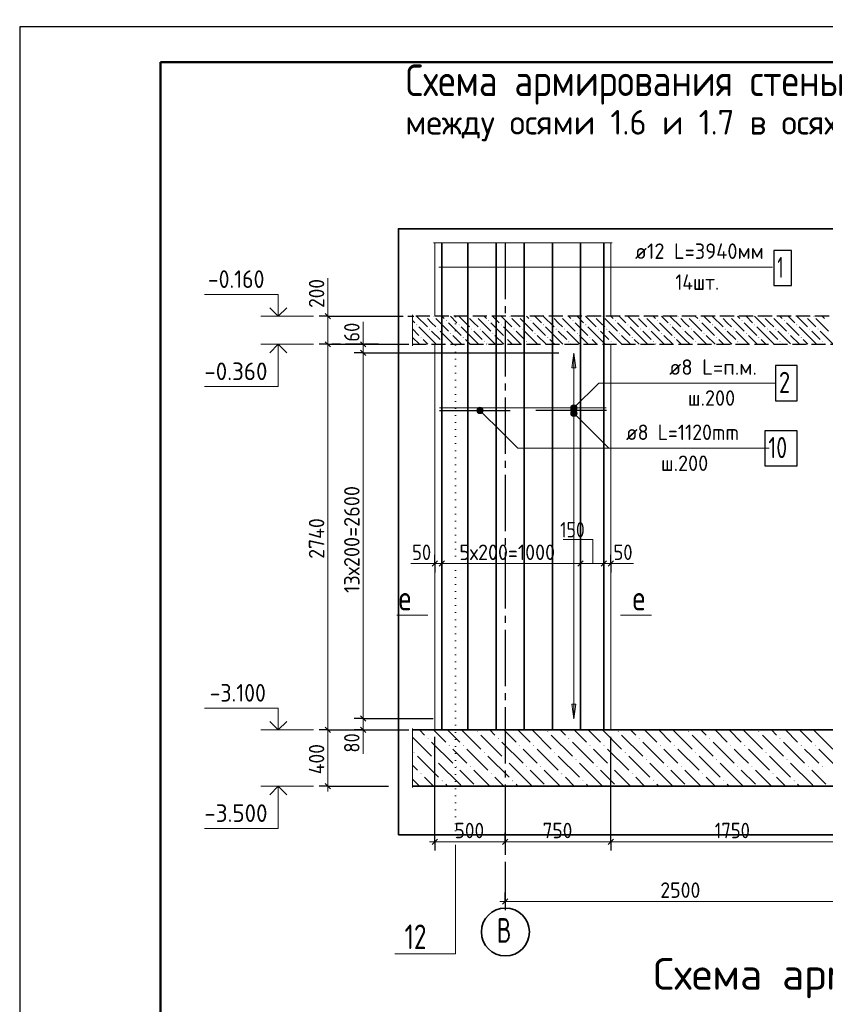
# Model space of a CAD drawing. Header units: millimetres. Extents: x 0 to 50400, y 0 to 35762.
# Tile 7 of 18: x 0 to 13734, y 18968 to 35762. Entities that reach past the tile are written whole.
import ezdxf

# ---------------------------------------------------------------- set-up
doc = ezdxf.new("R2010")
doc.units = ezdxf.units.MM
for name, pattern in [('______2', [324, 240, -84]), ('______5', [1320, 960, -120, 120, -120]), ('______9', [120, 0, -120])]:
    doc.linetypes.add(name, pattern=pattern)
for name, color, linetype, lineweight in [('Standard', 7, 'Continuous', 25), ('Высотные отметки', 7, 'Continuous', 25), ('ЖБ Перекрытие верхний уровень', 7, 'Continuous', 35), ('ЖБ Пилон', 7, 'Continuous', 35), ('ЖБ Плита Фундамента верхний уровень', 7, 'Continuous', 35), ('ЖБ Стена верхний уровень', 7, 'Continuous', 35), ('Заголовок чертежа', 7, 'Continuous', 25), ('Общий02', 7, 'Continuous', 18), ('Позиционная метка линия выноска', 7, 'Continuous', 13), ('Размерная линия_ общее', 7, 'Continuous', 13), ('Сечения символ', 7, 'Continuous', 25)]:
    doc.layers.add(name, color=color, linetype=linetype, lineweight=lineweight)
for name, color, linetype, true_color in [('Оси', 7, '______5', 0x656565), ('Стена фоновая арматура У1', 7, '______2', 0xa0a0a0), ('Стена фоновая арматура Х1', 7, '______2', 0xa0a0a0), ('Стена Хомут', 7, '______2', 0xa0a0a0)]:
    doc.layers.add(name, color=color, linetype=linetype, true_color=true_color)
doc.layers.add('Размерная выноска', color=7, linetype='Continuous')
doc.styles.add('ISOCPEUR', font='txt')

msp = doc.modelspace()

# ---------------------------------------------------------------- hatches: boundary and pattern name
at = {"layer": 'ЖБ Перекрытие верхний уровень', "linetype": 'Continuous', "lineweight": 18, "transparency": 33554687}
for points in [[(6762, 30557), (6770, 30565), (6778, 30557), (6770, 30549)], [(6906, 30701), (6910, 30705), (6918, 30705), (6922, 30701), (6914, 30693)], [(7050, 30701), (7054, 30705), (7062, 30705), (7066, 30701), (7058, 30693)], [(7266, 30629), (7274, 30637), (7282, 30629), (7274, 30621)], [(7482, 30557), (7490, 30565), (7498, 30557), (7490, 30549)], [(7626, 30701), (7630, 30705), (7638, 30705), (7642, 30701), (7634, 30693)], [(7770, 30701), (7774, 30705), (7782, 30705), (7786, 30701), (7778, 30693)], [(7986, 30629), (7994, 30637), (8002, 30629), (7994, 30621)], [(8202, 30557), (8210, 30565), (8218, 30557), (8210, 30549)], [(8346, 30701), (8350, 30705), (8358, 30705), (8362, 30701), (8354, 30693)], [(8490, 30701), (8494, 30705), (8502, 30705), (8506, 30701), (8498, 30693)], [(8706, 30629), (8714, 30637), (8722, 30629), (8714, 30621)], [(8922, 30557), (8930, 30565), (8938, 30557), (8930, 30549)], [(9066, 30701), (9070, 30705), (9078, 30705), (9082, 30701), (9074, 30693)], [(9210, 30701), (9214, 30705), (9222, 30705), (9226, 30701), (9218, 30693)], [(9426, 30629), (9434, 30637), (9442, 30629), (9434, 30621)], [(9642, 30557), (9650, 30565), (9658, 30557), (9650, 30549)], [(9786, 30701), (9790, 30705), (9798, 30705), (9802, 30701), (9794, 30693)], [(9930, 30701), (9934, 30705), (9942, 30705), (9946, 30701), (9938, 30693)], [(10146, 30629), (10154, 30637), (10162, 30629), (10154, 30621)], [(10362, 30557), (10370, 30565), (10378, 30557), (10370, 30549)], [(10506, 30701), (10510, 30705), (10518, 30705), (10522, 30701), (10514, 30693)], [(10650, 30701), (10654, 30705), (10662, 30705), (10666, 30701), (10658, 30693)], [(10866, 30629), (10874, 30637), (10882, 30629), (10874, 30621)], [(11082, 30557), (11090, 30565), (11098, 30557), (11090, 30549)], [(11226, 30701), (11230, 30705), (11238, 30705), (11242, 30701), (11234, 30693)], [(11370, 30701), (11374, 30705), (11382, 30705), (11386, 30701), (11378, 30693)], [(11586, 30629), (11594, 30637), (11602, 30629), (11594, 30621)], [(11802, 30557), (11810, 30565), (11818, 30557), (11810, 30549)], [(11946, 30701), (11950, 30705), (11958, 30705), (11962, 30701), (11954, 30693)], [(12090, 30701), (12094, 30705), (12102, 30705), (12106, 30701), (12098, 30693)], [(12306, 30629), (12314, 30637), (12322, 30629), (12314, 30621)], [(12522, 30557), (12530, 30565), (12538, 30557), (12530, 30549)], [(12666, 30701), (12670, 30705), (12678, 30705), (12682, 30701), (12674, 30693)], [(12810, 30701), (12814, 30705), (12822, 30705), (12826, 30701), (12818, 30693)], [(13026, 30629), (13034, 30637), (13042, 30629), (13034, 30621)], [(13242, 30557), (13250, 30565), (13258, 30557), (13250, 30549)], [(13386, 30701), (13390, 30705), (13398, 30705), (13402, 30701), (13394, 30693)], [(13530, 30701), (13534, 30705), (13542, 30705), (13546, 30701), (13538, 30693)], [(6978, 30485), (6986, 30493), (6994, 30485), (6986, 30477)], [(7122, 30485), (7130, 30493), (7138, 30485), (7130, 30477)], [(7338, 30413), (7346, 30421), (7354, 30413), (7346, 30405)], [(7698, 30485), (7706, 30493), (7714, 30485), (7706, 30477)], [(7842, 30485), (7850, 30493), (7858, 30485), (7850, 30477)], [(8058, 30413), (8066, 30421), (8074, 30413), (8066, 30405)], [(8418, 30485), (8426, 30493), (8434, 30485), (8426, 30477)], [(8562, 30485), (8570, 30493), (8578, 30485), (8570, 30477)], [(8778, 30413), (8786, 30421), (8794, 30413), (8786, 30405)], [(9138, 30485), (9146, 30493), (9154, 30485), (9146, 30477)], [(9282, 30485), (9290, 30493), (9298, 30485), (9290, 30477)], [(9498, 30413), (9506, 30421), (9514, 30413), (9506, 30405)], [(9858, 30485), (9866, 30493), (9874, 30485), (9866, 30477)], [(10002, 30485), (10010, 30493), (10018, 30485), (10010, 30477)], [(10218, 30413), (10226, 30421), (10234, 30413), (10226, 30405)], [(10578, 30485), (10586, 30493), (10594, 30485), (10586, 30477)], [(10722, 30485), (10730, 30493), (10738, 30485), (10730, 30477)], [(10938, 30413), (10946, 30421), (10954, 30413), (10946, 30405)], [(11298, 30485), (11306, 30493), (11314, 30485), (11306, 30477)], [(11442, 30485), (11450, 30493), (11458, 30485), (11450, 30477)], [(11658, 30413), (11666, 30421), (11674, 30413), (11666, 30405)], [(12018, 30485), (12026, 30493), (12034, 30485), (12026, 30477)], [(12162, 30485), (12170, 30493), (12178, 30485), (12170, 30477)], [(12378, 30413), (12386, 30421), (12394, 30413), (12386, 30405)], [(12738, 30485), (12746, 30493), (12754, 30485), (12746, 30477)], [(12882, 30485), (12890, 30493), (12898, 30485), (12890, 30477)], [(13098, 30413), (13106, 30421), (13114, 30413), (13106, 30405)], [(13458, 30485), (13466, 30493), (13474, 30485), (13466, 30477)], [(13602, 30485), (13610, 30493), (13618, 30485), (13610, 30477)], [(6834, 30341), (6842, 30349), (6850, 30341), (6842, 30333)], [(7194, 30269), (7202, 30277), (7210, 30269), (7202, 30261)], [(7554, 30341), (7562, 30349), (7570, 30341), (7562, 30333)], [(7914, 30269), (7922, 30277), (7930, 30269), (7922, 30261)], [(8274, 30341), (8282, 30349), (8290, 30341), (8282, 30333)], [(8634, 30269), (8642, 30277), (8650, 30269), (8642, 30261)], [(8994, 30341), (9002, 30349), (9010, 30341), (9002, 30333)], [(9354, 30269), (9362, 30277), (9370, 30269), (9362, 30261)], [(9714, 30341), (9722, 30349), (9730, 30341), (9722, 30333)], [(10074, 30269), (10082, 30277), (10090, 30269), (10082, 30261)], [(10434, 30341), (10442, 30349), (10450, 30341), (10442, 30333)], [(10794, 30269), (10802, 30277), (10810, 30269), (10802, 30261)], [(11154, 30341), (11162, 30349), (11170, 30341), (11162, 30333)], [(11514, 30269), (11522, 30277), (11530, 30269), (11522, 30261)], [(11874, 30341), (11882, 30349), (11890, 30341), (11882, 30333)], [(12234, 30269), (12242, 30277), (12250, 30269), (12242, 30261)], [(12594, 30341), (12602, 30349), (12610, 30341), (12602, 30333)], [(12954, 30269), (12962, 30277), (12970, 30269), (12962, 30261)], [(13314, 30341), (13322, 30349), (13330, 30341), (13322, 30333)], [(13674, 30269), (13682, 30277), (13690, 30269), (13682, 30261)]]:
    msp.add_hatch(color=7, dxfattribs=at).paths.add_polyline_path(points, flags=16)
at = {"layer": 'ЖБ Плита Фундамента верхний уровень', "linetype": 'Continuous', "lineweight": 18, "transparency": 33554687}
for points in [[(7794, 23621), (7802, 23629), (7810, 23621), (7802, 23613)], [(8994, 23621), (9002, 23629), (9010, 23621), (9002, 23613)], [(10194, 23621), (10202, 23629), (10210, 23621), (10202, 23613)], [(11394, 23621), (11402, 23629), (11410, 23621), (11402, 23613)], [(12594, 23621), (12602, 23629), (12610, 23621), (12602, 23613)], [(6954, 23501), (6962, 23509), (6970, 23501), (6962, 23493)], [(7314, 23381), (7322, 23389), (7330, 23381), (7322, 23373)], [(7554, 23381), (7562, 23389), (7570, 23381), (7562, 23373)], [(8154, 23501), (8162, 23509), (8170, 23501), (8162, 23493)], [(8514, 23381), (8522, 23389), (8530, 23381), (8522, 23373)], [(8754, 23381), (8762, 23389), (8770, 23381), (8762, 23373)], [(9354, 23501), (9362, 23509), (9370, 23501), (9362, 23493)], [(9714, 23381), (9722, 23389), (9730, 23381), (9722, 23373)], [(9954, 23381), (9962, 23389), (9970, 23381), (9962, 23373)], [(10554, 23501), (10562, 23509), (10570, 23501), (10562, 23493)], [(10914, 23381), (10922, 23389), (10930, 23381), (10922, 23373)], [(11154, 23381), (11162, 23389), (11170, 23381), (11162, 23373)], [(11754, 23501), (11762, 23509), (11770, 23501), (11762, 23493)], [(12114, 23381), (12122, 23389), (12130, 23381), (12122, 23373)], [(12354, 23381), (12362, 23389), (12370, 23381), (12362, 23373)], [(12954, 23501), (12962, 23509), (12970, 23501), (12962, 23493)], [(13314, 23381), (13322, 23389), (13330, 23381), (13322, 23373)], [(13554, 23381), (13562, 23389), (13570, 23381), (13562, 23373)], [(6714, 23261), (6722, 23269), (6730, 23261), (6722, 23253)], [(7914, 23261), (7922, 23269), (7930, 23261), (7922, 23253)], [(9114, 23261), (9122, 23269), (9130, 23261), (9122, 23253)], [(10314, 23261), (10322, 23269), (10330, 23261), (10322, 23253)], [(11514, 23261), (11522, 23269), (11530, 23261), (11522, 23253)], [(12714, 23261), (12722, 23269), (12730, 23261), (12722, 23253)], [(7074, 23141), (7082, 23149), (7090, 23141), (7082, 23133)], [(7434, 23021), (7442, 23029), (7450, 23021), (7442, 23013)], [(7674, 23021), (7682, 23029), (7690, 23021), (7682, 23013)], [(8274, 23141), (8282, 23149), (8290, 23141), (8282, 23133)], [(8634, 23021), (8642, 23029), (8650, 23021), (8642, 23013)], [(8874, 23021), (8882, 23029), (8890, 23021), (8882, 23013)], [(9474, 23141), (9482, 23149), (9490, 23141), (9482, 23133)], [(9834, 23021), (9842, 23029), (9850, 23021), (9842, 23013)], [(10074, 23021), (10082, 23029), (10090, 23021), (10082, 23013)], [(10674, 23141), (10682, 23149), (10690, 23141), (10682, 23133)], [(11034, 23021), (11042, 23029), (11050, 23021), (11042, 23013)], [(11274, 23021), (11282, 23029), (11290, 23021), (11282, 23013)], [(11874, 23141), (11882, 23149), (11890, 23141), (11882, 23133)], [(12234, 23021), (12242, 23029), (12250, 23021), (12242, 23013)], [(12474, 23021), (12482, 23029), (12490, 23021), (12482, 23013)], [(13074, 23141), (13082, 23149), (13090, 23141), (13082, 23133)], [(13434, 23021), (13442, 23029), (13450, 23021), (13442, 23013)], [(13674, 23021), (13682, 23029), (13690, 23021), (13682, 23013)], [(6834, 22901), (6842, 22909), (6850, 22901), (6842, 22893)], [(8034, 22901), (8042, 22909), (8050, 22901), (8042, 22893)], [(9234, 22901), (9242, 22909), (9250, 22901), (9242, 22893)], [(10434, 22901), (10442, 22909), (10450, 22901), (10442, 22893)], [(11634, 22901), (11642, 22909), (11650, 22901), (11642, 22893)], [(12834, 22901), (12842, 22909), (12850, 22901), (12842, 22893)], [(7194, 22781), (7202, 22789), (7210, 22781), (7202, 22773)], [(8394, 22781), (8402, 22789), (8410, 22781), (8402, 22773)], [(9594, 22781), (9602, 22789), (9610, 22781), (9602, 22773)], [(10794, 22781), (10802, 22789), (10810, 22781), (10802, 22773)], [(11994, 22781), (12002, 22789), (12010, 22781), (12002, 22773)], [(13194, 22781), (13202, 22789), (13210, 22781), (13202, 22773)]]:
    msp.add_hatch(color=7, dxfattribs=at).paths.add_polyline_path(points, flags=16)
at = {"layer": 'Общий02', "linetype": 'Continuous', "lineweight": 13, "transparency": 33554687}
msp.add_hatch(color=7, dxfattribs=at).paths.add_polyline_path([(9411, 29824), (9447, 30076), (9483, 29824)], flags=16)
msp.add_hatch(color=7, dxfattribs=at).paths.add_polyline_path([(9411, 24088), (9447, 23836), (9483, 24088)])
at = {"layer": 'Позиционная метка линия выноска', "linetype": 'Continuous', "lineweight": 13, "transparency": 33554687}
for points in [[(7794, 29111), (7832, 29149), (7808, 29135)], [(7832, 29149), (7794, 29111), (7794, 29083)], [(7832, 29149), (7794, 29083), (7860, 29149)], [(7860, 29149), (7794, 29083), (7808, 29059)], [(7860, 29149), (7808, 29059), (7884, 29135)], [(7884, 29135), (7808, 29059), (7832, 29045)], [(7884, 29135), (7832, 29045), (7898, 29111)], [(7898, 29111), (7832, 29045), (7860, 29045)], [(7898, 29111), (7860, 29045), (7898, 29083)], [(7898, 29083), (7860, 29045), (7884, 29059)], [(9395, 29154), (9485, 29102), (9409, 29178)], [(9395, 29126), (9461, 29088), (9395, 29154)], [(9395, 29154), (9461, 29088), (9485, 29102)], [(9433, 29088), (9395, 29126), (9409, 29102)], [(9395, 29126), (9433, 29088), (9461, 29088)], [(9395, 29063), (9433, 29101), (9409, 29087)], [(9433, 29101), (9395, 29063), (9395, 29035)], [(9433, 29101), (9395, 29035), (9461, 29101)], [(9461, 29101), (9395, 29035), (9409, 29011)], [(9409, 29178), (9499, 29126), (9433, 29192)], [(9409, 29178), (9485, 29102), (9499, 29126)], [(9461, 29101), (9409, 29011), (9485, 29087)], [(9485, 29087), (9409, 29011), (9433, 28997)], [(9433, 29192), (9499, 29126), (9499, 29154)], [(9433, 29192), (9499, 29154), (9461, 29192)], [(9485, 29087), (9433, 28997), (9499, 29063)], [(9499, 29063), (9433, 28997), (9461, 28997)], [(9461, 29192), (9499, 29154), (9485, 29178)], [(9499, 29063), (9461, 28997), (9499, 29035)], [(9499, 29035), (9461, 28997), (9485, 29011)]]:
    msp.add_hatch(color=7, dxfattribs=at).paths.add_polyline_path(points)

# ---------------------------------------------------------------- linework, layer by layer
at = {"layer": 'Standard', "color": 7, "linetype": 'Continuous', "lineweight": 25, "transparency": 33554687}
for p, q in [((2400, 35040), (2400, 1270)), ((5809, 30270), (5899, 30180)), ((5809, 30126), (5899, 30036)), ((7033, 26441), (7123, 26531)), ((7153, 26441), (7243, 26531)), ((9517, 26441), (9607, 26531)), ((9913, 26441), (10003, 26531)), ((10033, 26441), (10123, 26531)), ((5809, 23886), (5899, 23796)), ((5809, 23694), (5899, 23604)), ((7033, 21696), (7123, 21786)), ((8233, 21696), (8323, 21786)), ((10033, 21696), (10123, 21786)), ((8233, 20679), (8323, 20769))]:
    msp.add_line(p, q, dxfattribs=at)
at = {"layer": 'Standard', "color": 7, "linetype": 'Continuous', "lineweight": 13, "transparency": 33554687}
for p, q in [((5854, 30225), (5854, 30315)), ((5854, 30225), (5854, 30081)), ((5854, 30081), (5854, 23841)), ((7078, 26486), (6988, 26486)), ((7078, 26486), (7198, 26486)), ((7198, 26486), (9562, 26486)), ((9562, 26486), (9958, 26486)), ((9958, 26486), (10078, 26486)), ((10078, 26486), (10168, 26486)), ((5854, 23841), (5854, 23649)), ((5854, 23649), (5854, 23559)), ((7078, 21741), (6988, 21741)), ((7078, 21741), (8278, 21741)), ((10078, 21741), (14278, 21741)), ((8278, 20724), (8188, 20724)), ((8278, 20724), (14278, 20724))]:
    msp.add_line(p, q, dxfattribs=at)
at = {"layer": 'Standard', "color": 7, "linetype": 'Continuous', "lineweight": -3, "transparency": 33554687}
for p, q in [((5854, 30225), (5704, 30225)), ((5854, 30081), (5704, 30081)), ((5854, 30225), (6004, 30225)), ((5854, 30225), (6632, 30225)), ((5854, 30081), (6004, 30081)), ((5854, 30081), (9191, 30081)), ((7078, 26486), (7078, 26636)), ((7198, 26486), (7198, 26636)), ((9562, 26486), (9562, 26636)), ((9958, 26486), (9958, 26636)), ((10078, 26486), (10078, 26636)), ((7078, 26486), (7078, 26336)), ((7198, 26486), (7198, 26336)), ((9562, 26486), (9562, 26336)), ((9958, 26486), (9958, 26336)), ((10078, 26486), (10078, 26336)), ((5854, 23841), (5704, 23841)), ((5854, 23841), (6004, 23841)), ((5854, 23841), (7049, 23841)), ((5854, 23649), (5704, 23649)), ((5854, 23649), (6004, 23649)), ((5854, 23649), (6632, 23649)), ((7078, 21741), (7078, 21891)), ((8278, 21741), (8278, 21891)), ((10078, 21741), (10078, 21891)), ((7078, 21741), (7078, 21591)), ((8278, 21741), (8278, 21591)), ((8278, 21741), (8278, 21741)), ((10078, 21741), (10078, 21591)), ((8278, 20724), (8278, 20874)), ((8278, 20724), (8278, 20574))]:
    msp.add_line(p, q, dxfattribs=at)
at = {"layer": 'Standard', "color": 7, "linetype": 'Continuous', "lineweight": 25, "transparency": 33554687}
msp.add_lwpolyline([(0, 0), (50400, 0), (50400, 35640), (0, 35640), (0, 0)], close=True, dxfattribs=at)
at = {"layer": 'Standard', "color": 7, "linetype": 'Continuous', "lineweight": 50, "transparency": 33554687}
msp.add_lwpolyline([(2400, 35040), (49800, 35040), (49800, 600), (2400, 600), (2400, 35040)], close=True, dxfattribs=at)
at = {"layer": 'Standard', "color": 254, "linetype": 'Continuous', "lineweight": 35, "true_color": 0xc4c4ff, "transparency": 33554687}
msp.add_lwpolyline([(6456, 21857), (31987, 21857), (31987, 32197), (6456, 32197), (6456, 21857)], dxfattribs=at)
at = {"layer": 'Standard', "color": 7, "linetype": 'Continuous', "lineweight": -3, "transparency": 33554687}
for points in [[(7078, 21741), (7078, 22324), (7078, 22324), (7078, 23529)], [(10078, 21741), (10078, 21761), (10078, 21761), (10078, 21761), (10078, 21761), (10078, 21761), (10078, 21761), (10078, 21761), (10078, 21761), (10078, 21761), (10078, 21761), (10078, 21761), (10078, 21761), (10078, 23529)]]:
    msp.add_lwpolyline(points, dxfattribs=at)
at = {"layer": 'Standard', "color": 7, "linetype": 'Continuous', "lineweight": 13, "transparency": 33554687}
msp.add_lwpolyline([(8278, 21741), (9151, 21741), (9151, 21741), (9386, 21741), (9386, 21741), (10078, 21741)], dxfattribs=at)
at = {"layer": 'Высотные отметки', "color": 7, "linetype": 'Continuous', "lineweight": 35, "transparency": 33554687}
for p, q in [((4408, 30705), (4262, 30850)), ((4408, 30705), (4262, 30850)), ((4408, 30705), (4553, 30850)), ((4408, 30705), (4553, 30850)), ((4408, 30225), (4262, 30080)), ((4408, 30225), (4262, 30080)), ((4408, 30225), (4553, 30080)), ((4408, 30225), (4553, 30080)), ((4408, 23649), (4262, 23794)), ((4408, 23649), (4262, 23794)), ((4408, 23649), (4553, 23794)), ((4408, 23649), (4553, 23794)), ((4408, 22689), (4262, 22544)), ((4408, 22689), (4262, 22544)), ((4408, 22689), (4553, 22544)), ((4408, 22689), (4553, 22544))]:
    msp.add_line(p, q, dxfattribs=at)
at = {"layer": 'Высотные отметки', "color": 7, "linetype": 'Continuous', "lineweight": 13, "transparency": 33554687}
for p, q in [((5008, 30705), (4108, 30705)), ((5008, 30705), (4108, 30705)), ((5008, 30225), (4108, 30225)), ((5008, 30225), (4108, 30225)), ((5008, 23649), (4108, 23649)), ((5008, 23649), (4108, 23649)), ((5008, 22689), (4108, 22689)), ((5008, 22689), (4108, 22689))]:
    msp.add_line(p, q, dxfattribs=at)
for points in [[(4408, 30705), (4408, 31077), (3148, 31077)], [(4408, 30705), (4408, 31077), (3148, 31077)], [(4408, 30225), (4408, 29505), (3148, 29505)], [(4408, 30225), (4408, 29505), (3148, 29505)], [(4408, 23649), (4408, 24021), (3148, 24021)], [(4408, 23649), (4408, 24021), (3148, 24021)], [(4408, 22689), (4408, 21969), (3148, 21969)], [(4408, 22689), (4408, 21969), (3148, 21969)]]:
    msp.add_lwpolyline(points, dxfattribs=at)
at = {"layer": 'ЖБ Перекрытие верхний уровень', "color": 7, "linetype": '______2', "lineweight": 25, "transparency": 33554687}
for p, q in [((29998, 30705), (6696, 30705)), ((6696, 30225), (29398, 30225))]:
    msp.add_line(p, q, dxfattribs=at)
at = {"layer": 'ЖБ Перекрытие верхний уровень', "color": 9, "linetype": 'Continuous', "lineweight": 18, "true_color": 0xc7c7c7, "transparency": 33554687}
for p, q in [((6696, 30631), (6734, 30593)), ((6766, 30705), (6950, 30521)), ((7022, 30593), (6950, 30665)), ((7094, 30521), (7022, 30593)), ((7094, 30665), (7310, 30449)), ((7198, 30705), (7238, 30665)), ((7310, 30593), (7526, 30377)), ((7342, 30705), (7454, 30593)), ((7486, 30705), (7670, 30521)), ((7742, 30593), (7670, 30665)), ((7814, 30521), (7742, 30593)), ((7814, 30665), (8030, 30449)), ((7918, 30705), (7958, 30665)), ((8030, 30593), (8246, 30377)), ((8062, 30705), (8174, 30593)), ((8206, 30705), (8390, 30521)), ((8462, 30593), (8390, 30665)), ((8534, 30521), (8462, 30593)), ((8534, 30665), (8750, 30449)), ((8638, 30705), (8678, 30665)), ((8750, 30593), (8966, 30377)), ((8782, 30705), (8894, 30593)), ((8926, 30705), (9110, 30521)), ((9182, 30593), (9110, 30665)), ((9254, 30521), (9182, 30593)), ((9254, 30665), (9470, 30449)), ((9358, 30705), (9398, 30665)), ((9470, 30593), (9686, 30377)), ((9502, 30705), (9614, 30593)), ((9646, 30705), (9830, 30521)), ((9902, 30593), (9830, 30665)), ((9974, 30521), (9902, 30593)), ((9974, 30665), (10190, 30449)), ((10078, 30705), (10118, 30665)), ((10190, 30593), (10406, 30377)), ((10222, 30705), (10334, 30593)), ((10366, 30705), (10550, 30521)), ((10622, 30593), (10550, 30665)), ((10694, 30521), (10622, 30593)), ((10694, 30665), (10910, 30449)), ((10798, 30705), (10838, 30665)), ((10910, 30593), (11126, 30377)), ((10942, 30705), (11054, 30593)), ((11086, 30705), (11270, 30521)), ((11342, 30593), (11270, 30665)), ((11414, 30521), (11342, 30593)), ((11414, 30665), (11630, 30449)), ((11518, 30705), (11558, 30665)), ((11630, 30593), (11846, 30377)), ((11662, 30705), (11774, 30593)), ((11806, 30705), (11990, 30521)), ((12062, 30593), (11990, 30665)), ((12134, 30521), (12062, 30593)), ((12134, 30665), (12350, 30449)), ((12238, 30705), (12278, 30665)), ((12350, 30593), (12566, 30377)), ((12382, 30705), (12494, 30593)), ((12526, 30705), (12710, 30521)), ((12782, 30593), (12710, 30665)), ((12854, 30521), (12782, 30593)), ((12854, 30665), (13070, 30449)), ((12958, 30705), (12998, 30665)), ((13070, 30593), (13286, 30377)), ((13102, 30705), (13214, 30593)), ((13246, 30705), (13430, 30521)), ((13502, 30593), (13430, 30665)), ((13574, 30521), (13502, 30593)), ((13574, 30665), (13790, 30449)), ((13678, 30705), (13718, 30665)), ((6696, 30487), (6806, 30377)), ((7022, 30305), (6806, 30521)), ((7022, 30449), (7166, 30305)), ((7166, 30449), (7382, 30233)), ((7742, 30305), (7526, 30521)), ((7742, 30449), (7886, 30305)), ((7886, 30449), (8102, 30233)), ((8462, 30305), (8246, 30521)), ((8462, 30449), (8606, 30305)), ((8606, 30449), (8822, 30233)), ((9182, 30305), (8966, 30521)), ((9182, 30449), (9326, 30305)), ((9326, 30449), (9542, 30233)), ((9902, 30305), (9686, 30521)), ((9902, 30449), (10046, 30305)), ((10046, 30449), (10262, 30233)), ((10622, 30305), (10406, 30521)), ((10622, 30449), (10766, 30305)), ((10766, 30449), (10982, 30233)), ((11342, 30305), (11126, 30521)), ((11342, 30449), (11486, 30305)), ((11486, 30449), (11702, 30233)), ((12062, 30305), (11846, 30521)), ((12062, 30449), (12206, 30305)), ((12206, 30449), (12422, 30233)), ((12782, 30305), (12566, 30521)), ((12782, 30449), (12926, 30305)), ((12926, 30449), (13142, 30233)), ((13502, 30305), (13286, 30521)), ((13502, 30449), (13646, 30305)), ((13646, 30449), (13862, 30233)), ((6814, 30225), (6696, 30343)), ((6878, 30305), (6958, 30225)), ((7022, 30305), (7102, 30225)), ((7246, 30225), (7238, 30233)), ((7534, 30225), (7382, 30377)), ((7598, 30305), (7678, 30225)), ((7742, 30305), (7822, 30225)), ((7966, 30225), (7958, 30233)), ((8254, 30225), (8102, 30377)), ((8318, 30305), (8398, 30225)), ((8462, 30305), (8542, 30225)), ((8686, 30225), (8678, 30233)), ((8974, 30225), (8822, 30377)), ((9038, 30305), (9118, 30225)), ((9182, 30305), (9262, 30225)), ((9406, 30225), (9398, 30233)), ((9694, 30225), (9542, 30377)), ((9758, 30305), (9838, 30225)), ((9902, 30305), (9982, 30225)), ((10126, 30225), (10118, 30233)), ((10414, 30225), (10262, 30377)), ((10478, 30305), (10558, 30225)), ((10622, 30305), (10702, 30225)), ((10846, 30225), (10838, 30233)), ((11134, 30225), (10982, 30377)), ((11198, 30305), (11278, 30225)), ((11342, 30305), (11422, 30225)), ((11566, 30225), (11558, 30233)), ((11854, 30225), (11702, 30377)), ((11918, 30305), (11998, 30225)), ((12062, 30305), (12142, 30225)), ((12286, 30225), (12278, 30233)), ((12574, 30225), (12422, 30377)), ((12638, 30305), (12718, 30225)), ((12782, 30305), (12862, 30225)), ((13006, 30225), (12998, 30233)), ((13294, 30225), (13142, 30377)), ((13358, 30305), (13438, 30225)), ((13502, 30305), (13582, 30225)), ((13726, 30225), (13718, 30233))]:
    msp.add_line(p, q, dxfattribs=at)
at = {"layer": 'ЖБ Пилон', "color": 7, "linetype": 'Continuous', "lineweight": 18, "transparency": 33554687}
for p, q in [((7078, 31957), (7078, 30705)), ((10078, 30705), (10078, 31957))]:
    msp.add_line(p, q, dxfattribs=at)
at = {"layer": 'ЖБ Плита Фундамента верхний уровень', "color": 7, "linetype": 'Continuous', "lineweight": 35, "transparency": 33554687}
for p, q in [((29398, 23649), (6696, 23649)), ((6696, 22689), (30718, 22689))]:
    msp.add_line(p, q, dxfattribs=at)
at = {"layer": 'ЖБ Плита Фундамента верхний уровень', "color": 252, "linetype": 'Continuous', "lineweight": 18, "true_color": 0x8f8f8f, "transparency": 33554687}
for p, q in [((6696, 23527), (7022, 23201)), ((6902, 23561), (6814, 23649)), ((7054, 23649), (7262, 23441)), ((7294, 23649), (7502, 23441)), ((7534, 23649), (7862, 23321)), ((7862, 23561), (8222, 23201)), ((8102, 23561), (8014, 23649)), ((8254, 23649), (8462, 23441)), ((8494, 23649), (8702, 23441)), ((8734, 23649), (9062, 23321)), ((9062, 23561), (9422, 23201)), ((9302, 23561), (9214, 23649)), ((9454, 23649), (9662, 23441)), ((9694, 23649), (9902, 23441)), ((9934, 23649), (10262, 23321)), ((10262, 23561), (10622, 23201)), ((10502, 23561), (10414, 23649)), ((10654, 23649), (10862, 23441)), ((10894, 23649), (11102, 23441)), ((11134, 23649), (11462, 23321)), ((11462, 23561), (11822, 23201)), ((11702, 23561), (11614, 23649)), ((11854, 23649), (12062, 23441)), ((12094, 23649), (12302, 23441)), ((12334, 23649), (12662, 23321)), ((12662, 23561), (13022, 23201)), ((12902, 23561), (12814, 23649)), ((13054, 23649), (13262, 23441)), ((13294, 23649), (13502, 23441)), ((13534, 23649), (13862, 23321)), ((7022, 23441), (7382, 23081)), ((8222, 23441), (8582, 23081)), ((9422, 23441), (9782, 23081)), ((10622, 23441), (10982, 23081)), ((11822, 23441), (12182, 23081)), ((13022, 23441), (13382, 23081)), ((6782, 23201), (7142, 22841)), ((7502, 23201), (7382, 23321)), ((7622, 23081), (7502, 23201)), ((7622, 23321), (7982, 22961)), ((7982, 23201), (8342, 22841)), ((8702, 23201), (8582, 23321)), ((8822, 23081), (8702, 23201)), ((8822, 23321), (9182, 22961)), ((9182, 23201), (9542, 22841)), ((9902, 23201), (9782, 23321)), ((10022, 23081), (9902, 23201)), ((10022, 23321), (10382, 22961)), ((10382, 23201), (10742, 22841)), ((11102, 23201), (10982, 23321)), ((11222, 23081), (11102, 23201)), ((11222, 23321), (11582, 22961)), ((11582, 23201), (11942, 22841)), ((12302, 23201), (12182, 23321)), ((12422, 23081), (12302, 23201)), ((12422, 23321), (12782, 22961)), ((12782, 23201), (13142, 22841)), ((13502, 23201), (13382, 23321)), ((13622, 23081), (13502, 23201)), ((13622, 23321), (13982, 22961)), ((6696, 23047), (6782, 22961)), ((7502, 22721), (7142, 23081)), ((8702, 22721), (8342, 23081)), ((9902, 22721), (9542, 23081)), ((11102, 22721), (10742, 23081)), ((12302, 22721), (11942, 23081)), ((13502, 22721), (13142, 23081)), ((7054, 22689), (6902, 22841)), ((7502, 22961), (7742, 22721)), ((7742, 22961), (8014, 22689)), ((8254, 22689), (8102, 22841)), ((8702, 22961), (8942, 22721)), ((8942, 22961), (9214, 22689)), ((9454, 22689), (9302, 22841)), ((9902, 22961), (10142, 22721)), ((10142, 22961), (10414, 22689)), ((10654, 22689), (10502, 22841)), ((11102, 22961), (11342, 22721)), ((11342, 22961), (11614, 22689)), ((11854, 22689), (11702, 22841)), ((12302, 22961), (12542, 22721)), ((12542, 22961), (12814, 22689)), ((13054, 22689), (12902, 22841)), ((13502, 22961), (13742, 22721)), ((6696, 22807), (6814, 22689)), ((7262, 22721), (7294, 22689)), ((7502, 22721), (7534, 22689)), ((8462, 22721), (8494, 22689)), ((8702, 22721), (8734, 22689)), ((9662, 22721), (9694, 22689)), ((9902, 22721), (9934, 22689)), ((10862, 22721), (10894, 22689)), ((11102, 22721), (11134, 22689)), ((12062, 22721), (12094, 22689)), ((12302, 22721), (12334, 22689)), ((13262, 22721), (13294, 22689)), ((13502, 22721), (13534, 22689))]:
    msp.add_line(p, q, dxfattribs=at)
at = {"layer": 'ЖБ Стена верхний уровень', "color": 253, "linetype": '______2', "lineweight": -3, "true_color": 0xababab, "transparency": 33554687}
for p, q in [((5323, 30705), (6718, 30705)), ((6118, 30225), (5323, 30225)), ((5323, 23649), (6118, 23649))]:
    msp.add_line(p, q, dxfattribs=at)
at = {"layer": 'ЖБ Стена верхний уровень', "color": 7, "linetype": 'Continuous', "lineweight": 18, "transparency": 33554687}
for p, q in [((7078, 23649), (7078, 30225)), ((10078, 23649), (10078, 30225))]:
    msp.add_line(p, q, dxfattribs=at)
at = {"layer": 'Общий02', "color": 251, "linetype": 'Continuous', "lineweight": 13, "true_color": 0x494949, "transparency": 33554687}
for p, q in [((9411, 29824), (9447, 30076)), ((9447, 30076), (9447, 23836)), ((9447, 30076), (9447, 30076)), ((9447, 30076), (9447, 30076)), ((9447, 30076), (9447, 30076)), ((9447, 30076), (9483, 29824)), ((9483, 29824), (9411, 29824)), ((9447, 29824), (9447, 29806)), ((9483, 24088), (9411, 24088)), ((9411, 24088), (9447, 23836)), ((9447, 24088), (9447, 24106)), ((9447, 23836), (9483, 24088)), ((9447, 23836), (9447, 23836)), ((9447, 23836), (9447, 23836)), ((9447, 23836), (9447, 23836))]:
    msp.add_line(p, q, dxfattribs=at)
at = {"layer": 'Оси', "color": 8, "linetype": '______5', "lineweight": -3, "transparency": 33554687}
msp.add_line((8278, 31957), (8278, 20621), dxfattribs=at)
at = {"layer": 'Оси', "color": 7, "linetype": 'Continuous', "lineweight": 35, "transparency": 33554687}
msp.add_circle((8280, 20202), 409, dxfattribs=at)
at = {"layer": 'Позиционная метка линия выноска', "color": 7, "linetype": 'Continuous', "lineweight": 13, "transparency": 33554687}
for p, q in [((7808, 29135), (7808, 29135)), ((7808, 29059), (7808, 29059)), ((7884, 29135), (7884, 29135)), ((7884, 29059), (7884, 29059)), ((9409, 29178), (9409, 29178)), ((9409, 29102), (9409, 29102)), ((9409, 29087), (9409, 29087)), ((9485, 29178), (9485, 29178)), ((9485, 29102), (9485, 29102)), ((9485, 29087), (9485, 29087)), ((9409, 29011), (9409, 29011)), ((9447, 29049), (10044, 28452)), ((9485, 29011), (9485, 29011)), ((6431, 25606), (6959, 25606)), ((10773, 25606), (10245, 25606))]:
    msp.add_line(p, q, dxfattribs=at)
for points in [[(7145, 31541), (11297, 31541), (12833, 31541)], [(9447, 29140), (9871, 29564), (12871, 29564)], [(7846, 29097), (8237, 28707), (8491, 28452), (12775, 28452)]]:
    msp.add_lwpolyline(points, dxfattribs=at)
for centre in [(7846, 29097), (9447, 29140), (9447, 29049)]:
    msp.add_circle(centre, 54, dxfattribs=at)
at = {"layer": 'Размерная выноска', "color": 7, "linetype": 'Continuous', "lineweight": 13, "transparency": 33554687}
for p, q in [((7054, 31957), (10102, 31957)), ((5253, 30705), (5253, 31353)), ((6696, 30201), (6696, 30729)), ((9267, 26897), (9771, 26897)), ((9771, 26897), (9771, 26486)), ((7078, 26486), (6670, 26486)), ((10078, 26486), (10462, 26486)), ((6696, 22665), (6696, 23673))]:
    msp.add_line(p, q, dxfattribs=at)
at = {"layer": 'Размерная выноска', "color": 251, "linetype": 'Continuous', "lineweight": 13, "true_color": 0x656565, "transparency": 33554687}
for p, q in [((5854, 30225), (5854, 30609)), ((5854, 23649), (5854, 23241))]:
    msp.add_line(p, q, dxfattribs=at)
at = {"layer": 'Размерная линия_ общее', "color": 7, "linetype": 'Continuous', "lineweight": 25, "transparency": 33554687}
for p, q in [((5208, 30750), (5298, 30660)), ((5208, 30270), (5298, 30180)), ((5208, 23694), (5298, 23604)), ((5208, 22734), (5298, 22644))]:
    msp.add_line(p, q, dxfattribs=at)
at = {"layer": 'Размерная линия_ общее', "color": 7, "linetype": 'Continuous', "lineweight": 13, "transparency": 33554687}
for p, q in [((5253, 30705), (5253, 30795)), ((5253, 30705), (5253, 30225)), ((5253, 30225), (5253, 23649)), ((5253, 23649), (5253, 22689)), ((5253, 22689), (5253, 22599))]:
    msp.add_line(p, q, dxfattribs=at)
at = {"layer": 'Размерная линия_ общее', "color": 7, "linetype": 'Continuous', "lineweight": -3, "transparency": 33554687}
for p, q in [((5253, 30705), (5103, 30705)), ((5253, 30705), (5403, 30705)), ((5253, 30705), (6286, 30705)), ((5253, 30225), (5103, 30225)), ((5253, 30225), (5403, 30225)), ((5253, 30225), (6286, 30225)), ((5253, 23649), (5103, 23649)), ((5253, 23649), (5403, 23649)), ((5253, 23649), (6286, 23649)), ((5253, 22689), (5103, 22689)), ((5253, 22689), (5403, 22689)), ((5253, 22689), (6286, 22689))]:
    msp.add_line(p, q, dxfattribs=at)
at = {"layer": 'Сечения символ', "color": 7, "linetype": '______9', "lineweight": 13, "transparency": 33554687}
msp.add_line((7429, 30693), (7429, 21689), dxfattribs=at)
at = {"layer": 'Сечения символ', "color": 7, "linetype": 'Continuous', "lineweight": 13, "transparency": 33554687}
msp.add_lwpolyline([(7429, 21689), (7429, 19828), (6394, 19828)], dxfattribs=at)
at = {"layer": 'Стена фоновая арматура У1', "color": 7, "linetype": 'Continuous', "lineweight": 18, "transparency": 33554687}
msp.add_line((7159, 29140), (9996, 29140), dxfattribs=at)
at = {"layer": 'Стена фоновая арматура У1', "color": 7, "linetype": 'Continuous', "lineweight": 25, "transparency": 33554687}
msp.add_lwpolyline([(12883, 29264), (13255, 29264), (13255, 29864), (12883, 29864), (12883, 29264)], dxfattribs=at)
at = {"layer": 'Стена фоновая арматура Х1', "color": 7, "linetype": 'Continuous', "lineweight": 35, "transparency": 33554687}
for p, q in [((7198, 23663), (7198, 31957)), ((7198, 23663), (7198, 31957)), ((7642, 23663), (7642, 31957)), ((7642, 23663), (7642, 31957)), ((8122, 23663), (8122, 31957)), ((8122, 23663), (8122, 31957)), ((8602, 23663), (8602, 31957)), ((8602, 23663), (8602, 31957)), ((9082, 23663), (9082, 31957)), ((9082, 23663), (9082, 31957)), ((9562, 23663), (9562, 31957)), ((9562, 23663), (9562, 31957)), ((9958, 23663), (9958, 31957)), ((9958, 23663), (9958, 31957))]:
    msp.add_line(p, q, dxfattribs=at)
at = {"layer": 'Стена фоновая арматура Х1', "color": 7, "linetype": 'Continuous', "lineweight": 25, "transparency": 33554687}
msp.add_lwpolyline([(12857, 31226), (13157, 31226), (13157, 31826), (12857, 31826), (12857, 31226)], dxfattribs=at)
at = {"layer": 'Стена Хомут', "color": 36, "linetype": 'Continuous', "lineweight": 25, "true_color": 0x6e3c1e, "transparency": 33554687}
for p, q in [((7159, 29097), (8364, 29097)), ((10002, 29097), (8798, 29097))]:
    msp.add_line(p, q, dxfattribs=at)
at = {"layer": 'Стена Хомут', "color": 7, "linetype": 'Continuous', "lineweight": 25, "transparency": 33554687}
msp.add_lwpolyline([(12703, 28152), (13255, 28152), (13255, 28752), (12703, 28752), (12703, 28152)], dxfattribs=at)

# ---------------------------------------------------------------- texts
at = {"layer": 'Standard', "color": 7, "linetype": 'Continuous', "lineweight": 25, "transparency": 33554687, "char_height": 264, "attachment_point": 7, "rotation": 90, "style": 'ISOCPEUR'}
for s, insert, width in [('\\W0.87;60', (5794, 30270), 484.71), ('\\W0.95;13х200=2600', (5794, 25984), 2103.74), ('\\W0.87;80', (5794, 23261), 484.71)]:
    msp.add_mtext(s, dxfattribs=dict(at, insert=insert, width=width))
at = {"layer": 'Standard', "color": 7, "linetype": 'Continuous', "lineweight": 25, "transparency": 33554687, "char_height": 264, "attachment_point": 7, "style": 'ISOCPEUR'}
for s, insert, width in [('\\W0.83;150', (9213, 26931), 610.29), ('\\W0.87;50', (6690, 26546), 484.72), ('\\W0.94;5х200=1000', (7495, 26546), 1918.44), ('\\W0.87;50', (10123, 26546), 484.71), ('\\W0.91;500', (7414, 21801), 674.39), ('\\W0.91;750', (8914, 21801), 674.38), ('\\W0.87;1750', (11848, 21801), 800.29), ('\\W0.93;2500', (10921, 20784), 861.71)]:
    msp.add_mtext(s, dxfattribs=dict(at, insert=insert, width=width))
at = {"layer": 'Высотные отметки', "color": 7, "linetype": 'Continuous', "lineweight": 25, "transparency": 33554687, "char_height": 300, "attachment_point": 7, "style": 'ISOCPEUR'}
for s, insert, width in [('\\W0.90;-0.160', (3208, 31187), 1214.13), ('\\W0.95;-0.360', (3148, 29615), 1281.44), ('\\W0.90;-3.100', (3238, 24131), 1214.13), ('\\W0.95;-3.500', (3148, 22079), 1281.44)]:
    msp.add_mtext(s, dxfattribs=dict(at, insert=insert, width=width))
at = {"layer": 'Заголовок чертежа', "color": 7, "linetype": 'Continuous', "lineweight": 50, "transparency": 33554687, "attachment_point": 7, "style": 'ISOCPEUR'}
for s, insert, char_height, width in [('\\W0.99;Схема армирования стены', (6573, 34312), 540, 9225.72), ('\\W0.97;между осями 1.6 и 1.7 в осях А.2-В', (6573, 33688), 420, 9440.43), ('\\W0.99;Схема армирования стены', (10802, 19071), 540, 9225.73)]:
    msp.add_mtext(s, dxfattribs=dict(at, insert=insert, char_height=char_height, width=width))
at = {"layer": 'Оси', "color": 7, "linetype": 'Continuous', "lineweight": 35, "transparency": 33554687, "insert": (8133, 20019), "char_height": 420, "width": 440.79, "attachment_point": 7, "style": 'ISOCPEUR'}
msp.add_mtext('\\W0.70;В', dxfattribs=at)
at = {"layer": 'Размерная линия_ общее', "color": 7, "linetype": 'Continuous', "lineweight": 25, "transparency": 33554687, "char_height": 264, "attachment_point": 7, "rotation": 90, "style": 'ISOCPEUR'}
for s, insert, width in [('\\W0.91;200', (5193, 30846), 674.38), ('\\W0.93;2740', (5193, 26567), 888.46), ('\\W0.92;400', (5193, 22892), 701.33)]:
    msp.add_mtext(s, dxfattribs=dict(at, insert=insert, width=width))
at = {"layer": 'Сечения символ', "color": 7, "linetype": 'Continuous', "lineweight": 35, "transparency": 33554687, "char_height": 420, "attachment_point": 7, "style": 'ISOCPEUR'}
for s, insert, width in [('\\W0.78;е', (6461, 25688), 456.96), ('\\W0.78;е', (10449, 25688), 456.96), ('\\W0.75;12', (6562, 19910), 661.19)]:
    msp.add_mtext(s, dxfattribs=dict(at, insert=insert, width=width))
at = {"layer": 'Стена фоновая арматура У1', "color": 7, "linetype": 'Continuous', "lineweight": 13, "transparency": 33554687, "attachment_point": 7, "style": 'ISOCPEUR'}
for s, insert, char_height, width in [('\\W0.97;ø8 L=п.м. ', (11074, 29705), 264, 1790.25), ('\\W0.78;2', (12943, 29396), 360, 391.69), ('\\W0.95;ш.200 ', (11391, 29177), 264, 1154.55)]:
    msp.add_mtext(s, dxfattribs=dict(at, insert=insert, char_height=char_height, width=width))
at = {"layer": 'Стена фоновая арматура Х1', "color": 7, "linetype": 'Continuous', "lineweight": 13, "transparency": 33554687, "attachment_point": 7, "style": 'ISOCPEUR'}
for s, insert, char_height, width in [('\\W0.96;ø12 L=3940мм ', (10490, 31682), 264, 2554.13), ('\\W0.56;1', (12917, 31358), 360, 279.99), ('\\W0.91;14шт. ', (11177, 31154), 264, 1175.72)]:
    msp.add_mtext(s, dxfattribs=dict(at, insert=insert, char_height=char_height, width=width))
at = {"layer": 'Стена Хомут', "color": 7, "linetype": 'Continuous', "lineweight": 13, "transparency": 33554687, "attachment_point": 7, "style": 'ISOCPEUR'}
for s, insert, char_height, width in [('\\W0.93;ø8 L=1120mm ', (10338, 28593), 264, 2339.98), ('\\W0.75;10', (12763, 28284), 360, 566.74), ('\\W0.95;ш.200 ', (10932, 28065), 264, 1154.56)]:
    msp.add_mtext(s, dxfattribs=dict(at, insert=insert, char_height=char_height, width=width))

doc.saveas('drawing.dxf')
